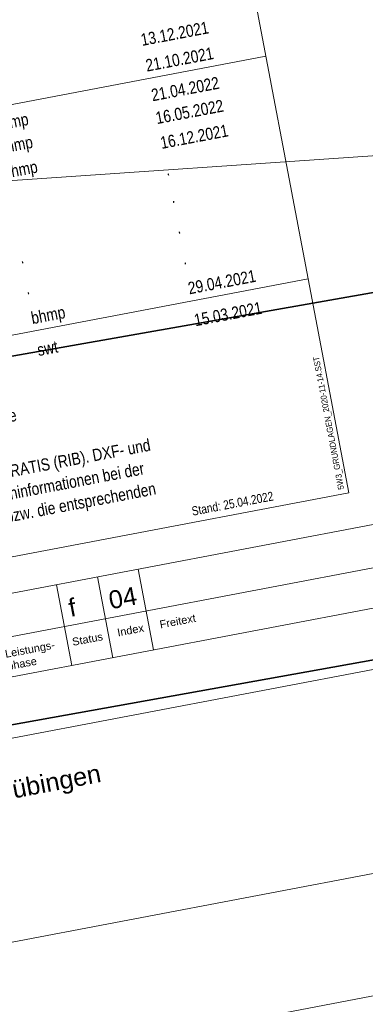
# Model space of a CAD drawing. Extents: x 3503739 to 3504470, y 5375172 to 5375561.
# Tile 109 of 121: x 3504149.56 to 3504155.31, y 5375384.3 to 5375400.68. Entities that reach past the tile are written whole.
import ezdxf

# ---------------------------------------------------------------- set-up
doc = ezdxf.new("R2010")
doc.units = 0
doc.header["$MEASUREMENT"] = 0
for name, color, linetype in [('K_FLURSTUECKE', 7, 'Continuous'), ('KMB_AUFBETON', 7, 'Continuous'), ('W-SCHESTEMPEL1', 7, 'Continuous'), ('W-SCHESTEMPEL3', 7, 'Continuous')]:
    doc.layers.add(name, color=color, linetype=linetype)
doc.styles.add('662', font='ARIAL.TTF', dxfattribs={"height": 0.3})
doc.styles.add('663', font='ARIAL.TTF', dxfattribs={"height": 0.13})
doc.styles.add('671', font='ARIAL.TTF', dxfattribs={"height": 0.3})
doc.styles.add('677', font='TXT', dxfattribs={"width": 0.84, "height": 0.1})
doc.styles.add('678', font='TXT', dxfattribs={"width": 0.84, "height": 0.203})
doc.styles.add('679', font='TXT', dxfattribs={"width": 0.84, "height": 0.203})
doc.styles.add('681', font='TXT', dxfattribs={"width": 0.84, "height": 0.203})
doc.styles.add('682', font='TXT', dxfattribs={"width": 0.84, "height": 0.15})

msp = doc.modelspace()

# ---------------------------------------------------------------- linework, layer by layer
at = {"layer": 'K_FLURSTUECKE', "color": 252, "linetype": 'Continuous', "lineweight": 35}
for p, q in [((3504144.696, 5375394.243), (3504164.364, 5375397.717)), ((3504164.364, 5375397.717), (3504144.696, 5375394.243)), ((3504144.696, 5375394.243), (3504164.364, 5375397.717)), ((3504164.364, 5375397.717), (3504144.696, 5375394.243)), ((3504165.484, 5375391.827), (3504145.816, 5375388.303)), ((3504145.816, 5375388.303), (3504165.484, 5375391.827)), ((3504165.484, 5375391.827), (3504145.816, 5375388.303)), ((3504145.816, 5375388.303), (3504165.484, 5375391.827))]:
    msp.add_line(p, q, dxfattribs=at)
at = {"layer": 'KMB_AUFBETON', "color": 212, "linetype": 'Continuous', "lineweight": 13}
msp.add_line((3504163.198, 5375398.941), (3504113.51, 5375395.539), dxfattribs=at)
at = {"layer": 'W-SCHESTEMPEL1', "color": 7, "linetype": 'Continuous', "lineweight": 13}
for p, q in [((3504140.278, 5375389.397), (3504157.471, 5375392.665)), ((3504157.33, 5375392.639), (3504142.611, 5375389.84)), ((3504157.603, 5375391.971), (3504142.743, 5375389.146)), ((3504150.855, 5375391.408), (3504151.11, 5375390.065)), ((3504151.533, 5375391.536), (3504151.788, 5375390.194)), ((3504140.533, 5375388.055), (3504157.726, 5375391.323)), ((3504143.007, 5375388.525), (3504157.726, 5375391.323)), ((3504144.168, 5375388.746), (3504157.725, 5375391.323)), ((3504144.169, 5375388.746), (3504157.726, 5375391.323)), ((3504150.177, 5375391.279), (3504150.432, 5375389.937)), ((3504140.72, 5375387.072), (3504157.912, 5375390.341)), ((3504141.343, 5375383.796), (3504158.535, 5375387.065)), ((3504141.716, 5375381.831), (3504158.909, 5375385.1))]:
    msp.add_line(p, q, dxfattribs=at)
at = {"layer": 'W-SCHESTEMPEL3', "color": 7, "linetype": 'Continuous', "lineweight": 13}
for p, q in [((3504155.034, 5375392.808), (3504151.116, 5375413.419)), ((3504141.674, 5375397.789), (3504153.654, 5375400.067)), ((3504142.378, 5375394.087), (3504154.358, 5375396.365)), ((3504143.054, 5375390.531), (3504155.034, 5375392.808))]:
    msp.add_line(p, q, dxfattribs=at)

# ---------------------------------------------------------------- texts
at = {"layer": 'W-SCHESTEMPEL1', "color": 7, "linetype": 'Continuous'}
for s, height, style, p in [('f', 0.3, '662', (3504150.408, 5375390.742)), ('04', 0.3, '662', (3504151.076, 5375390.869)), ('Freitext', 0.13, '663', (3504151.904, 5375390.552)), ('Index', 0.13, '663', (3504151.199, 5375390.418)), ('Status', 0.13, '663', (3504150.45, 5375390.262)), ('Leistungs-', 0.13, '663', (3504149.334, 5375390.063)), ('phase', 0.13, '663', (3504149.372, 5375389.858)), ('Stadt Tübingen', 0.3, '671', (3504148.143, 5375387.472))]:
    msp.add_text(s, height=height, rotation=10.764, dxfattribs=dict(at, style=style)).set_placement(p)
at = {"layer": 'W-SCHESTEMPEL3', "color": 7, "linetype": 'Continuous', "width": 0.84}
for s, height, rotation, style, p in [('13.12.2021', 0.203, 10.764, '679', (3504151.598, 5375400.238)), ('21.10.2021', 0.203, 10.764, '679', (3504151.679, 5375399.811)), ('21.04.2022', 0.203, 10.764, '679', (3504151.773, 5375399.318)), ('16.05.2022', 0.203, 10.764, '679', (3504151.845, 5375398.938)), ('bhmp', 0.203, 10.764, '679', (3504149.165, 5375398.822)), ('16.12.2021', 0.203, 10.764, '679', (3504151.923, 5375398.525)), ('bhmp', 0.203, 10.764, '679', (3504149.237, 5375398.442)), ('bhmp', 0.203, 10.764, '679', (3504149.316, 5375398.03)), ('.', 0.203, 10.764, '679', (3504152.008, 5375398.079)), ('.', 0.203, 10.764, '679', (3504152.095, 5375397.623)), ('.', 0.203, 10.764, '679', (3504152.192, 5375397.113)), ('.', 0.203, 10.764, '679', (3504149.584, 5375396.618)), ('.', 0.203, 10.764, '679', (3504152.289, 5375396.6)), ('29.04.2021', 0.203, 10.764, '679', (3504152.383, 5375396.107)), ('.', 0.203, 10.764, '679', (3504149.682, 5375396.104)), ('bhmp', 0.203, 10.764, '679', (3504149.776, 5375395.611)), ('15.03.2021', 0.203, 10.764, '679', (3504152.484, 5375395.576)), ('swt', 0.203, 10.764, '679', (3504149.877, 5375395.081)), ('5W3_GRUNDLAGEN_2020-11-14.SST', 0.1, 100.764, '677', (3504154.956, 5375392.87)), ('Die Planung der Maßnahme erfolgte mit dem CAD-Programm STRATIS (RIB). DXF- und', 0.203, 10.764, '678', (3504142.95, 5375391.837)), ('DWG-Dateien wurden aus diesem Programm umgesetzt. Da Planinformationen bei der', 0.203, 10.764, '678', (3504143.019, 5375391.478)), ('Datenumsetzung verloren gehen können, sind die Papierpläne bzw. die entsprechenden', 0.203, 10.764, '678', (3504143.087, 5375391.119))]:
    msp.add_text(s, height=height, rotation=rotation, dxfattribs=dict(at, style=style)).set_placement(p)
at = {"layer": 'W-SCHESTEMPEL3', "color": 1, "linetype": 'Continuous', "style": '681', "width": 0.84}
msp.add_text('Tübinger Höhensystem und Gauß-Krüger-Koordinaten bis Bauende', height=0.203, rotation=10.764, dxfattribs=at).set_placement((3504142.815, 5375392.731))
at = {"layer": 'W-SCHESTEMPEL3', "color": 253, "linetype": 'Continuous', "style": '682', "width": 0.84}
msp.add_text('Stand: 25.04.2022', height=0.15, rotation=10.764, dxfattribs=at).set_placement((3504152.439, 5375392.426))

doc.saveas('drawing.dxf')
